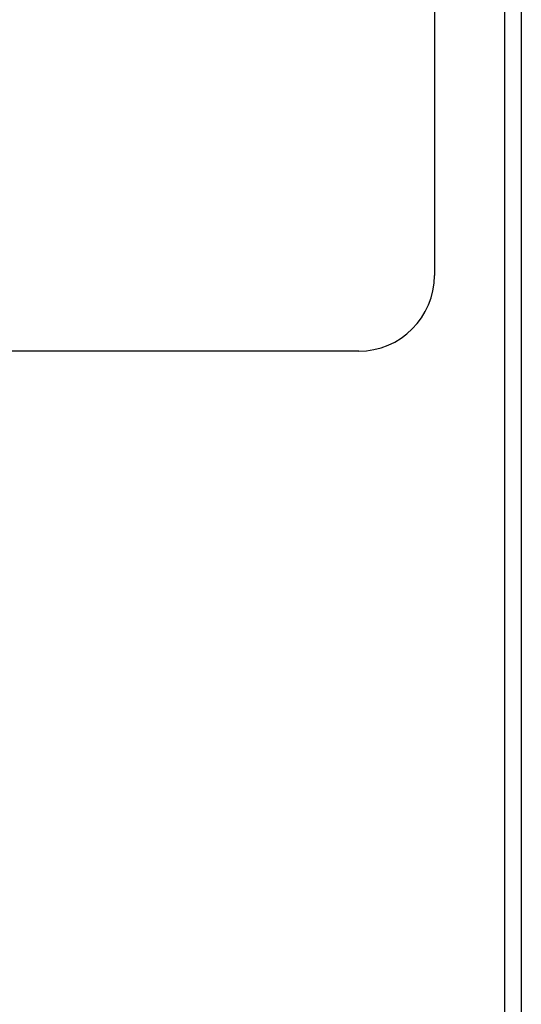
# Model space of a CAD drawing. Header units: inches. Extents: x 2 to 121, y 2 to 79.
# Tile 46 of 97: x 31.53 to 33.58, y 49.14 to 53.18. Entities that reach past the tile are written whole.
import ezdxf

# ---------------------------------------------------------------- set-up
doc = ezdxf.new("R2010")
doc.units = ezdxf.units.IN
doc.header["$LTSCALE"] = 7.278232
doc.header["$MEASUREMENT"] = 0
doc.layers.add('Visible Edges(ANSI)', color=7, linetype='Continuous', lineweight=25)
doc.layers.add('Visible Tangent Edges(ANSI)', color=7, linetype='Continuous', lineweight=25)

msp = doc.modelspace()

# ---------------------------------------------------------------- linework, layer by layer
at = {"layer": 'Visible Edges(ANSI)'}
for p, q in [((33.5177, 28.5463), (33.5177, 54.9988)), ((33.2287, 53.9903), (33.2287, 52.1295)), ((32.9185, 51.8193), (29.1968, 51.8193))]:
    msp.add_line(p, q, dxfattribs=at)
msp.add_arc((32.9185, 52.1295), 0.3101, 270, 0, dxfattribs=at)
at = {"layer": 'Visible Tangent Edges(ANSI)'}
msp.add_line((33.5846, 54.9988), (33.5846, 28.5463), dxfattribs=at)

doc.saveas('drawing.dxf')
